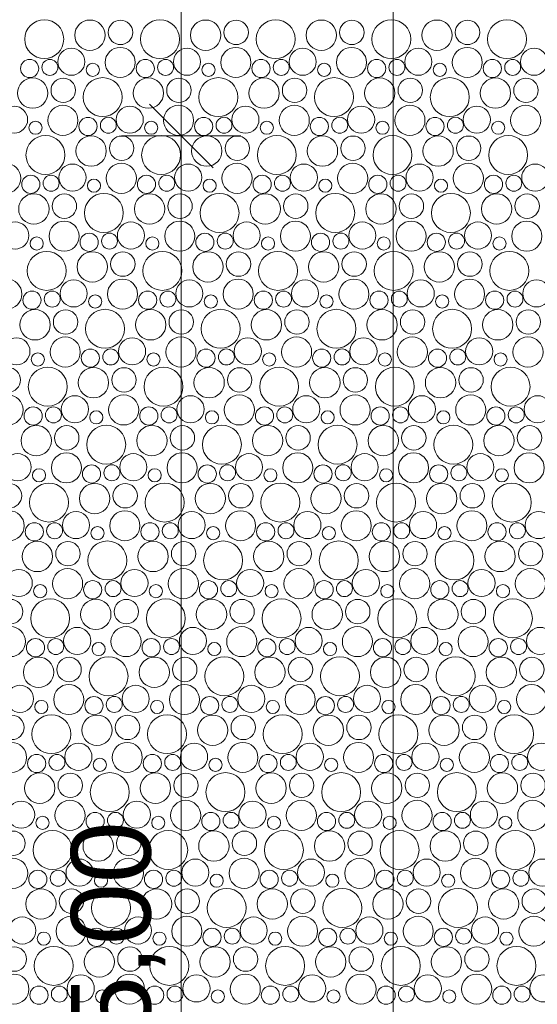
# Model space of a CAD drawing. Header units: metres. Extents: x -167 to 262, y -186 to 508.
# Tile 181 of 256: x 61.18 to 62.81, y 30.86 to 33.95. Entities that reach past the tile are written whole.
import ezdxf

# ---------------------------------------------------------------- set-up
doc = ezdxf.new("R2010")
doc.units = ezdxf.units.M
doc.header["$MEASUREMENT"] = 0
doc.layers.add('60 Auffüllung', color=7, linetype='Continuous')
doc.layers.add('94 Genehmigungsplanung Bemaßung', color=7, linetype='Continuous')
doc.styles.add('ERSTELLTER_STIL_1', font='arial.ttf')
doc.dimstyles.new('ERSTELLTER_STIL__2', dxfattribs={"dimtxt": 0.25, "dimasz": 0.19, "dimexe": 0.18, "dimexo": 0.1, "dimgap": 0, "dimtad": 1, "dimzin": 0, "dimdsep": 46, "dimtxsty": 'ERSTELLTER_STIL_1', "dimblk": 'ARROWHEAD_6', "dimblk1": 'ARROWHEAD_6', "dimblk2": 'ARROWHEAD_6', "dimcen": 0.09, "dimclrd": 7, "dimclre": 7, "dimclrt": 7, "dimazin": 0, "dimtfac": 1, "dimtdec": 4, "dimtmove": 0, "dimatfit": 3, "dimfxl": 1, "dimtolj": 1, "dimtzin": 0, "dimarcsym": 0})

# ---------------------------------------------------------------- blocks, each defined once
blk = doc.blocks.new('*X54', base_point=(27236.1321, 33357.279))
at = {"layer": '60 Auffüllung', "color": 7, "linetype": 'Continuous', "lineweight": 18, "true_color": 0xefefef}
for centre, radius in [((61.2557, 33.8936), 0.0612), ((61.3993, 33.9061), 0.0477), ((61.4953, 33.9149), 0.0384), ((61.6194, 33.8936), 0.0612), ((61.763, 33.9061), 0.0477), ((61.859, 33.9149), 0.0384), ((61.9831, 33.8936), 0.0612), ((62.1267, 33.9061), 0.0477), ((62.2227, 33.9149), 0.0384), ((62.3468, 33.8936), 0.0612), ((62.4904, 33.9061), 0.0477), ((62.5864, 33.9149), 0.0384), ((62.7105, 33.8936), 0.0612), ((61.3408, 33.8227), 0.0426), ((61.4943, 33.8205), 0.0473), ((61.7045, 33.8227), 0.0426), ((61.858, 33.8205), 0.0473), ((62.0682, 33.8227), 0.0426), ((62.2217, 33.8205), 0.0473), ((62.4319, 33.8227), 0.0426), ((62.5854, 33.8205), 0.0473), ((62.7956, 33.8227), 0.0426), ((61.2096, 33.8014), 0.0286), ((61.2734, 33.805), 0.0251), ((61.4082, 33.7973), 0.0207), ((61.5733, 33.8014), 0.0286), ((61.6371, 33.805), 0.0251), ((61.7719, 33.7973), 0.0207), ((61.937, 33.8014), 0.0286), ((62.0008, 33.805), 0.0251), ((62.1356, 33.7973), 0.0207), ((62.3007, 33.8014), 0.0286), ((62.3646, 33.805), 0.0251), ((62.4993, 33.7973), 0.0207), ((62.6644, 33.8014), 0.0286), ((62.7283, 33.805), 0.0251), ((61.2193, 33.7241), 0.0477), ((61.3153, 33.7329), 0.0384), ((61.4394, 33.7116), 0.0612), ((61.583, 33.7241), 0.0477), ((61.679, 33.7329), 0.0384), ((61.8031, 33.7116), 0.0612), ((61.9467, 33.7241), 0.0477), ((62.0427, 33.7329), 0.0384), ((62.1668, 33.7116), 0.0612), ((62.3104, 33.7241), 0.0477), ((62.4064, 33.7329), 0.0384), ((62.5305, 33.7116), 0.0612), ((62.6741, 33.7241), 0.0477), ((62.7701, 33.7329), 0.0384), ((61.1608, 33.6407), 0.0426), ((61.3143, 33.6385), 0.0473), ((61.5245, 33.6407), 0.0426), ((61.678, 33.6385), 0.0473), ((61.8882, 33.6407), 0.0426), ((62.0417, 33.6385), 0.0473), ((62.2519, 33.6407), 0.0426), ((62.4054, 33.6385), 0.0473), ((62.6156, 33.6407), 0.0426), ((62.7691, 33.6385), 0.0473), ((61.2282, 33.6153), 0.0207), ((61.3933, 33.6194), 0.0286), ((61.4571, 33.623), 0.0251), ((61.5919, 33.6153), 0.0207), ((61.757, 33.6194), 0.0286), ((61.8208, 33.623), 0.0251), ((61.9556, 33.6153), 0.0207), ((62.1207, 33.6194), 0.0286), ((62.1846, 33.623), 0.0251), ((62.3193, 33.6153), 0.0207), ((62.4844, 33.6194), 0.0286), ((62.5483, 33.623), 0.0251), ((62.683, 33.6153), 0.0207), ((61.2594, 33.5296), 0.0612), ((61.403, 33.5421), 0.0477), ((61.499, 33.5509), 0.0384), ((61.6231, 33.5296), 0.0612), ((61.7667, 33.5421), 0.0477), ((61.8627, 33.5509), 0.0384), ((61.9868, 33.5296), 0.0612), ((62.1304, 33.5421), 0.0477), ((62.2264, 33.5509), 0.0384), ((62.3505, 33.5296), 0.0612), ((62.4941, 33.5421), 0.0477), ((62.5901, 33.5509), 0.0384), ((62.7142, 33.5296), 0.0612), ((61.1343, 33.4565), 0.0473), ((61.3445, 33.4587), 0.0426), ((61.498, 33.4565), 0.0473), ((61.7082, 33.4587), 0.0426), ((61.8617, 33.4565), 0.0473), ((62.0719, 33.4587), 0.0426), ((62.2254, 33.4565), 0.0473), ((62.4356, 33.4587), 0.0426), ((62.5891, 33.4565), 0.0473), ((62.7993, 33.4587), 0.0426), ((61.2133, 33.4374), 0.0286), ((61.2771, 33.441), 0.0251), ((61.4119, 33.4333), 0.0207), ((61.577, 33.4374), 0.0286), ((61.6408, 33.441), 0.0251), ((61.7756, 33.4333), 0.0207), ((61.9407, 33.4374), 0.0286), ((62.0046, 33.441), 0.0251), ((62.1393, 33.4333), 0.0207), ((62.3044, 33.4374), 0.0286), ((62.3683, 33.441), 0.0251), ((62.503, 33.4333), 0.0207), ((62.6681, 33.4374), 0.0286), ((62.732, 33.441), 0.0251), ((61.223, 33.3601), 0.0477), ((61.319, 33.3689), 0.0384), ((61.4431, 33.3476), 0.0612), ((61.5867, 33.3601), 0.0477), ((61.6827, 33.3689), 0.0384), ((61.8068, 33.3476), 0.0612), ((61.9504, 33.3601), 0.0477), ((62.0464, 33.3689), 0.0384), ((62.1705, 33.3476), 0.0612), ((62.3141, 33.3601), 0.0477), ((62.4101, 33.3689), 0.0384), ((62.5342, 33.3476), 0.0612), ((62.6778, 33.3601), 0.0477), ((62.7738, 33.3689), 0.0384), ((61.318, 33.2745), 0.0473), ((61.6817, 33.2745), 0.0473), ((62.0454, 33.2745), 0.0473), ((62.4091, 33.2745), 0.0473), ((62.7728, 33.2745), 0.0473), ((61.1645, 33.2767), 0.0426), ((61.5282, 33.2767), 0.0426), ((61.8919, 33.2767), 0.0426), ((62.2556, 33.2767), 0.0426), ((62.6193, 33.2767), 0.0426), ((61.2319, 33.2513), 0.0207), ((61.397, 33.2554), 0.0286), ((61.4608, 33.259), 0.0251), ((61.5956, 33.2513), 0.0207), ((61.7607, 33.2554), 0.0286), ((61.8246, 33.259), 0.0251), ((61.9593, 33.2513), 0.0207), ((62.1244, 33.2554), 0.0286), ((62.1883, 33.259), 0.0251), ((62.323, 33.2513), 0.0207), ((62.4881, 33.2554), 0.0286), ((62.552, 33.259), 0.0251), ((62.6867, 33.2513), 0.0207), ((61.2631, 33.1656), 0.0612), ((61.4067, 33.1781), 0.0477), ((61.5027, 33.1869), 0.0384), ((61.6268, 33.1656), 0.0612), ((61.7704, 33.1781), 0.0477), ((61.8664, 33.1869), 0.0384), ((61.9905, 33.1656), 0.0612), ((62.1341, 33.1781), 0.0477), ((62.2301, 33.1869), 0.0384), ((62.3542, 33.1656), 0.0612), ((62.4978, 33.1781), 0.0477), ((62.5938, 33.1869), 0.0384), ((62.7179, 33.1656), 0.0612), ((61.138, 33.0925), 0.0473), ((61.3482, 33.0947), 0.0426), ((61.5017, 33.0925), 0.0473), ((61.7119, 33.0947), 0.0426), ((61.8654, 33.0925), 0.0473), ((62.0756, 33.0947), 0.0426), ((62.2291, 33.0925), 0.0473), ((62.4393, 33.0947), 0.0426), ((62.5928, 33.0925), 0.0473), ((62.8031, 33.0947), 0.0426), ((61.217, 33.0734), 0.0286), ((61.2808, 33.077), 0.0251), ((61.4156, 33.0693), 0.0207), ((61.5807, 33.0734), 0.0286), ((61.6446, 33.077), 0.0251), ((61.7793, 33.0693), 0.0207), ((61.9444, 33.0734), 0.0286), ((62.0083, 33.077), 0.0251), ((62.143, 33.0693), 0.0207), ((62.3081, 33.0734), 0.0286), ((62.372, 33.077), 0.0251), ((62.5067, 33.0693), 0.0207), ((62.6719, 33.0734), 0.0286), ((62.7357, 33.077), 0.0251), ((61.2267, 32.9961), 0.0477), ((61.3227, 33.0049), 0.0384), ((61.4468, 32.9836), 0.0612), ((61.5904, 32.9961), 0.0477), ((61.6864, 33.0049), 0.0384), ((61.8105, 32.9836), 0.0612), ((61.9541, 32.9961), 0.0477), ((62.0501, 33.0049), 0.0384), ((62.1742, 32.9836), 0.0612), ((62.3178, 32.9961), 0.0477), ((62.4138, 33.0049), 0.0384), ((62.5379, 32.9836), 0.0612), ((62.6815, 32.9961), 0.0477), ((62.7775, 33.0049), 0.0384), ((61.1682, 32.9127), 0.0426), ((61.3217, 32.9106), 0.0473), ((61.5319, 32.9127), 0.0426), ((61.6854, 32.9106), 0.0473), ((61.8956, 32.9127), 0.0426), ((62.0491, 32.9106), 0.0473), ((62.2593, 32.9127), 0.0426), ((62.4128, 32.9106), 0.0473), ((62.6231, 32.9127), 0.0426), ((62.7765, 32.9106), 0.0473), ((61.4007, 32.8914), 0.0286), ((61.4646, 32.895), 0.0251), ((61.7644, 32.8914), 0.0286), ((61.8283, 32.895), 0.0251), ((62.1281, 32.8914), 0.0286), ((62.192, 32.895), 0.0251), ((62.4919, 32.8914), 0.0286), ((62.5557, 32.895), 0.0251), ((61.2356, 32.8873), 0.0207), ((61.5993, 32.8873), 0.0207), ((61.963, 32.8873), 0.0207), ((62.3267, 32.8873), 0.0207), ((62.6904, 32.8873), 0.0207), ((61.1427, 32.8229), 0.0384), ((61.2668, 32.8016), 0.0612), ((61.4104, 32.8141), 0.0477), ((61.5064, 32.8229), 0.0384), ((61.6305, 32.8016), 0.0612), ((61.7741, 32.8141), 0.0477), ((61.8701, 32.8229), 0.0384), ((61.9942, 32.8016), 0.0612), ((62.1378, 32.8141), 0.0477), ((62.2338, 32.8229), 0.0384), ((62.3579, 32.8016), 0.0612), ((62.5015, 32.8141), 0.0477), ((62.5975, 32.8229), 0.0384), ((62.7217, 32.8016), 0.0612), ((61.1417, 32.7286), 0.0473), ((61.3519, 32.7307), 0.0426), ((61.5054, 32.7286), 0.0473), ((61.7156, 32.7307), 0.0426), ((61.8691, 32.7286), 0.0473), ((62.0793, 32.7307), 0.0426), ((62.2328, 32.7286), 0.0473), ((62.4431, 32.7307), 0.0426), ((62.5965, 32.7286), 0.0473), ((62.8068, 32.7307), 0.0426), ((61.2207, 32.7094), 0.0286), ((61.2846, 32.713), 0.0251), ((61.5844, 32.7094), 0.0286), ((61.6483, 32.713), 0.0251), ((61.9481, 32.7094), 0.0286), ((62.012, 32.713), 0.0251), ((62.3119, 32.7094), 0.0286), ((62.3757, 32.713), 0.0251), ((62.6756, 32.7094), 0.0286), ((62.7394, 32.713), 0.0251), ((61.4193, 32.7053), 0.0207), ((61.783, 32.7053), 0.0207), ((62.1467, 32.7053), 0.0207), ((62.5104, 32.7053), 0.0207), ((61.2304, 32.6321), 0.0477), ((61.3264, 32.6409), 0.0384), ((61.4505, 32.6196), 0.0612), ((61.5941, 32.6321), 0.0477), ((61.6901, 32.6409), 0.0384), ((61.8142, 32.6196), 0.0612), ((61.9578, 32.6321), 0.0477), ((62.0538, 32.6409), 0.0384), ((62.1779, 32.6196), 0.0612), ((62.3215, 32.6321), 0.0477), ((62.4175, 32.6409), 0.0384), ((62.5417, 32.6196), 0.0612), ((62.6852, 32.6321), 0.0477), ((62.7813, 32.6409), 0.0384), ((61.1719, 32.5487), 0.0426), ((61.3254, 32.5466), 0.0473), ((61.5356, 32.5487), 0.0426), ((61.6891, 32.5466), 0.0473), ((61.8993, 32.5487), 0.0426), ((62.0528, 32.5466), 0.0473), ((62.2631, 32.5487), 0.0426), ((62.4165, 32.5466), 0.0473), ((62.6268, 32.5487), 0.0426), ((62.7802, 32.5466), 0.0473), ((61.4044, 32.5275), 0.0286), ((61.4683, 32.531), 0.0251), ((61.7681, 32.5275), 0.0286), ((61.832, 32.531), 0.0251), ((62.1319, 32.5275), 0.0286), ((62.1957, 32.531), 0.0251), ((62.4956, 32.5275), 0.0286), ((62.5594, 32.531), 0.0251), ((61.2393, 32.5233), 0.0207), ((61.603, 32.5233), 0.0207), ((61.9667, 32.5233), 0.0207), ((62.3304, 32.5233), 0.0207), ((62.6941, 32.5233), 0.0207), ((61.1464, 32.4589), 0.0384), ((61.2705, 32.4376), 0.0612), ((61.4141, 32.4501), 0.0477), ((61.5101, 32.4589), 0.0384), ((61.6342, 32.4376), 0.0612), ((61.7778, 32.4501), 0.0477), ((61.8738, 32.4589), 0.0384), ((61.9979, 32.4376), 0.0612), ((62.1415, 32.4501), 0.0477), ((62.2375, 32.4589), 0.0384), ((62.3617, 32.4376), 0.0612), ((62.5052, 32.4501), 0.0477), ((62.6013, 32.4589), 0.0384), ((62.7254, 32.4376), 0.0612), ((61.1454, 32.3646), 0.0473), ((61.3556, 32.3667), 0.0426), ((61.5091, 32.3646), 0.0473), ((61.7193, 32.3667), 0.0426), ((61.8728, 32.3646), 0.0473), ((62.0831, 32.3667), 0.0426), ((62.2365, 32.3646), 0.0473), ((62.4468, 32.3667), 0.0426), ((62.6002, 32.3646), 0.0473), ((62.8105, 32.3667), 0.0426), ((61.2244, 32.3455), 0.0286), ((61.2883, 32.349), 0.0251), ((61.5881, 32.3455), 0.0286), ((61.652, 32.349), 0.0251), ((61.9519, 32.3455), 0.0286), ((62.0157, 32.349), 0.0251), ((62.3156, 32.3455), 0.0286), ((62.3794, 32.349), 0.0251), ((62.6793, 32.3455), 0.0286), ((62.7431, 32.349), 0.0251), ((61.423, 32.3413), 0.0207), ((61.7867, 32.3413), 0.0207), ((62.1504, 32.3413), 0.0207), ((62.5141, 32.3413), 0.0207), ((61.2341, 32.2681), 0.0477), ((61.3301, 32.2769), 0.0384), ((61.4542, 32.2557), 0.0612), ((61.5978, 32.2681), 0.0477), ((61.6938, 32.2769), 0.0384), ((61.8179, 32.2557), 0.0612), ((61.9615, 32.2681), 0.0477), ((62.0575, 32.2769), 0.0384), ((62.1817, 32.2557), 0.0612), ((62.3252, 32.2681), 0.0477), ((62.4213, 32.2769), 0.0384), ((62.5454, 32.2557), 0.0612), ((62.6889, 32.2681), 0.0477), ((62.785, 32.2769), 0.0384), ((61.1756, 32.1847), 0.0426), ((61.3291, 32.1826), 0.0473), ((61.5393, 32.1847), 0.0426), ((61.6928, 32.1826), 0.0473), ((61.9031, 32.1847), 0.0426), ((62.0565, 32.1826), 0.0473), ((62.2668, 32.1847), 0.0426), ((62.4202, 32.1826), 0.0473), ((62.6305, 32.1847), 0.0426), ((62.7839, 32.1826), 0.0473), ((61.243, 32.1593), 0.0207), ((61.4081, 32.1635), 0.0286), ((61.472, 32.167), 0.0251), ((61.6067, 32.1593), 0.0207), ((61.7719, 32.1635), 0.0286), ((61.8357, 32.167), 0.0251), ((61.9704, 32.1593), 0.0207), ((62.1356, 32.1635), 0.0286), ((62.1994, 32.167), 0.0251), ((62.3341, 32.1593), 0.0207), ((62.4993, 32.1635), 0.0286), ((62.5631, 32.167), 0.0251), ((62.6978, 32.1593), 0.0207), ((61.1501, 32.0949), 0.0384), ((61.2742, 32.0737), 0.0612), ((61.4178, 32.0861), 0.0477), ((61.5138, 32.0949), 0.0384), ((61.6379, 32.0737), 0.0612), ((61.7815, 32.0861), 0.0477), ((61.8775, 32.0949), 0.0384), ((62.0017, 32.0737), 0.0612), ((62.1452, 32.0861), 0.0477), ((62.2413, 32.0949), 0.0384), ((62.3654, 32.0737), 0.0612), ((62.5089, 32.0861), 0.0477), ((62.605, 32.0949), 0.0384), ((62.7291, 32.0737), 0.0612), ((61.1491, 32.0006), 0.0473), ((61.3593, 32.0027), 0.0426), ((61.5128, 32.0006), 0.0473), ((61.7231, 32.0027), 0.0426), ((61.8765, 32.0006), 0.0473), ((62.0868, 32.0027), 0.0426), ((62.2402, 32.0006), 0.0473), ((62.4505, 32.0027), 0.0426), ((62.6039, 32.0006), 0.0473), ((62.8142, 32.0027), 0.0426), ((61.2281, 31.9815), 0.0286), ((61.292, 31.985), 0.0251), ((61.4267, 31.9773), 0.0207), ((61.5919, 31.9815), 0.0286), ((61.6557, 31.985), 0.0251), ((61.7904, 31.9773), 0.0207), ((61.9556, 31.9815), 0.0286), ((62.0194, 31.985), 0.0251), ((62.1541, 31.9773), 0.0207), ((62.3193, 31.9815), 0.0286), ((62.3831, 31.985), 0.0251), ((62.5178, 31.9773), 0.0207), ((62.683, 31.9815), 0.0286), ((62.7468, 31.985), 0.0251), ((61.2378, 31.9041), 0.0477), ((61.3338, 31.9129), 0.0384), ((61.4579, 31.8917), 0.0612), ((61.6015, 31.9041), 0.0477), ((61.6975, 31.9129), 0.0384), ((61.8217, 31.8917), 0.0612), ((61.9652, 31.9041), 0.0477), ((62.0613, 31.9129), 0.0384), ((62.1854, 31.8917), 0.0612), ((62.3289, 31.9041), 0.0477), ((62.425, 31.9129), 0.0384), ((62.5491, 31.8917), 0.0612), ((62.6926, 31.9041), 0.0477), ((62.7887, 31.9129), 0.0384), ((61.1793, 31.8207), 0.0426), ((61.3328, 31.8186), 0.0473), ((61.5431, 31.8207), 0.0426), ((61.6965, 31.8186), 0.0473), ((61.9068, 31.8207), 0.0426), ((62.0602, 31.8186), 0.0473), ((62.2705, 31.8207), 0.0426), ((62.4239, 31.8186), 0.0473), ((62.6342, 31.8207), 0.0426), ((62.7877, 31.8186), 0.0473), ((61.2467, 31.7953), 0.0207), ((61.4119, 31.7995), 0.0286), ((61.4757, 31.803), 0.0251), ((61.6104, 31.7953), 0.0207), ((61.7756, 31.7995), 0.0286), ((61.8394, 31.803), 0.0251), ((61.9741, 31.7953), 0.0207), ((62.1393, 31.7995), 0.0286), ((62.2031, 31.803), 0.0251), ((62.3378, 31.7953), 0.0207), ((62.503, 31.7995), 0.0286), ((62.5668, 31.803), 0.0251), ((62.7015, 31.7953), 0.0207), ((61.1538, 31.7309), 0.0384), ((61.2779, 31.7097), 0.0612), ((61.4215, 31.7221), 0.0477), ((61.5175, 31.7309), 0.0384), ((61.6417, 31.7097), 0.0612), ((61.7852, 31.7221), 0.0477), ((61.8813, 31.7309), 0.0384), ((62.0054, 31.7097), 0.0612), ((62.1489, 31.7221), 0.0477), ((62.245, 31.7309), 0.0384), ((62.3691, 31.7097), 0.0612), ((62.5126, 31.7221), 0.0477), ((62.6087, 31.7309), 0.0384), ((62.7328, 31.7097), 0.0612), ((61.1528, 31.6366), 0.0473), ((61.5165, 31.6366), 0.0473), ((61.8802, 31.6366), 0.0473), ((62.2439, 31.6366), 0.0473), ((62.6077, 31.6366), 0.0473), ((61.3631, 31.6387), 0.0426), ((61.7268, 31.6387), 0.0426), ((62.0905, 31.6387), 0.0426), ((62.4542, 31.6387), 0.0426), ((62.8179, 31.6387), 0.0426), ((61.2319, 31.6175), 0.0286), ((61.2957, 31.621), 0.0251), ((61.4304, 31.6133), 0.0207), ((61.5956, 31.6175), 0.0286), ((61.6594, 31.621), 0.0251), ((61.7941, 31.6133), 0.0207), ((61.9593, 31.6175), 0.0286), ((62.0231, 31.621), 0.0251), ((62.1578, 31.6133), 0.0207), ((62.323, 31.6175), 0.0286), ((62.3868, 31.621), 0.0251), ((62.5215, 31.6133), 0.0207), ((62.6867, 31.6175), 0.0286), ((62.7505, 31.621), 0.0251), ((61.2415, 31.5401), 0.0477), ((61.3375, 31.5489), 0.0384), ((61.4617, 31.5277), 0.0612), ((61.6052, 31.5401), 0.0477), ((61.7013, 31.5489), 0.0384), ((61.8254, 31.5277), 0.0612), ((61.9689, 31.5401), 0.0477), ((62.065, 31.5489), 0.0384), ((62.1891, 31.5277), 0.0612), ((62.3326, 31.5401), 0.0477), ((62.4287, 31.5489), 0.0384), ((62.5528, 31.5277), 0.0612), ((62.6963, 31.5401), 0.0477), ((62.7924, 31.5489), 0.0384), ((61.1831, 31.4567), 0.0426), ((61.3365, 31.4546), 0.0473), ((61.5468, 31.4567), 0.0426), ((61.7002, 31.4546), 0.0473), ((61.9105, 31.4567), 0.0426), ((62.0639, 31.4546), 0.0473), ((62.2742, 31.4567), 0.0426), ((62.4277, 31.4546), 0.0473), ((62.6379, 31.4567), 0.0426), ((62.7914, 31.4546), 0.0473), ((61.2504, 31.4313), 0.0207), ((61.4156, 31.4355), 0.0286), ((61.4794, 31.439), 0.0251), ((61.6141, 31.4313), 0.0207), ((61.7793, 31.4355), 0.0286), ((61.8431, 31.439), 0.0251), ((61.9778, 31.4313), 0.0207), ((62.143, 31.4355), 0.0286), ((62.2068, 31.439), 0.0251), ((62.3415, 31.4313), 0.0207), ((62.5067, 31.4355), 0.0286), ((62.5705, 31.439), 0.0251), ((62.7053, 31.4313), 0.0207), ((61.1575, 31.3669), 0.0384), ((61.2817, 31.3457), 0.0612), ((61.4252, 31.3581), 0.0477), ((61.5213, 31.3669), 0.0384), ((61.6454, 31.3457), 0.0612), ((61.7889, 31.3581), 0.0477), ((61.885, 31.3669), 0.0384), ((62.0091, 31.3457), 0.0612), ((62.1526, 31.3581), 0.0477), ((62.2487, 31.3669), 0.0384), ((62.3728, 31.3457), 0.0612), ((62.5163, 31.3581), 0.0477), ((62.6124, 31.3669), 0.0384), ((62.7365, 31.3457), 0.0612), ((61.1565, 31.2726), 0.0473), ((61.3668, 31.2748), 0.0426), ((61.5202, 31.2726), 0.0473), ((61.7305, 31.2748), 0.0426), ((61.8839, 31.2726), 0.0473), ((62.0942, 31.2748), 0.0426), ((62.2477, 31.2726), 0.0473), ((62.4579, 31.2748), 0.0426), ((62.6114, 31.2726), 0.0473), ((62.8216, 31.2748), 0.0426), ((61.2356, 31.2535), 0.0286), ((61.2994, 31.257), 0.0251), ((61.5993, 31.2535), 0.0286), ((61.6631, 31.257), 0.0251), ((61.963, 31.2535), 0.0286), ((62.0268, 31.257), 0.0251), ((62.3267, 31.2535), 0.0286), ((62.3905, 31.257), 0.0251), ((62.6904, 31.2535), 0.0286), ((62.7542, 31.257), 0.0251), ((61.4341, 31.2493), 0.0207), ((61.7978, 31.2493), 0.0207), ((62.1615, 31.2493), 0.0207), ((62.5253, 31.2493), 0.0207), ((61.2452, 31.1761), 0.0477), ((61.3413, 31.185), 0.0384), ((61.4654, 31.1637), 0.0612), ((61.6089, 31.1761), 0.0477), ((61.705, 31.185), 0.0384), ((61.8291, 31.1637), 0.0612), ((61.9726, 31.1761), 0.0477), ((62.0687, 31.185), 0.0384), ((62.1928, 31.1637), 0.0612), ((62.3363, 31.1761), 0.0477), ((62.4324, 31.185), 0.0384), ((62.5565, 31.1637), 0.0612), ((62.7001, 31.1761), 0.0477), ((62.7961, 31.185), 0.0384), ((61.1868, 31.0928), 0.0426), ((61.3402, 31.0906), 0.0473), ((61.5505, 31.0928), 0.0426), ((61.7039, 31.0906), 0.0473), ((61.9142, 31.0928), 0.0426), ((62.0677, 31.0906), 0.0473), ((62.2779, 31.0928), 0.0426), ((62.4314, 31.0906), 0.0473), ((62.6416, 31.0928), 0.0426), ((62.7951, 31.0906), 0.0473), ((61.4193, 31.0715), 0.0286), ((61.4831, 31.075), 0.0251), ((61.783, 31.0715), 0.0286), ((61.8468, 31.075), 0.0251), ((62.1467, 31.0715), 0.0286), ((62.2105, 31.075), 0.0251), ((62.5104, 31.0715), 0.0286), ((62.5742, 31.075), 0.0251), ((61.2541, 31.0673), 0.0207), ((61.6178, 31.0673), 0.0207), ((61.9815, 31.0673), 0.0207), ((62.3453, 31.0673), 0.0207), ((62.709, 31.0673), 0.0207), ((61.1613, 31.003), 0.0384), ((61.2854, 30.9817), 0.0612), ((61.4289, 30.9941), 0.0477), ((61.525, 31.003), 0.0384), ((61.6491, 30.9817), 0.0612), ((61.7926, 30.9941), 0.0477), ((61.8887, 31.003), 0.0384), ((62.0128, 30.9817), 0.0612), ((62.1563, 30.9941), 0.0477), ((62.2524, 31.003), 0.0384), ((62.3765, 30.9817), 0.0612), ((62.5201, 30.9941), 0.0477), ((62.6161, 31.003), 0.0384), ((62.7402, 30.9817), 0.0612), ((61.1602, 30.9086), 0.0473), ((61.3705, 30.9108), 0.0426), ((61.5239, 30.9086), 0.0473), ((61.7342, 30.9108), 0.0426), ((61.8877, 30.9086), 0.0473), ((62.0979, 30.9108), 0.0426), ((62.2514, 30.9086), 0.0473), ((62.4616, 30.9108), 0.0426), ((62.6151, 30.9086), 0.0473), ((62.8253, 30.9108), 0.0426), ((61.2393, 30.8895), 0.0286), ((61.3031, 30.893), 0.0251), ((61.603, 30.8895), 0.0286), ((61.6668, 30.893), 0.0251), ((61.9667, 30.8895), 0.0286), ((62.0305, 30.893), 0.0251), ((62.3304, 30.8895), 0.0286), ((62.3942, 30.893), 0.0251), ((62.6941, 30.8895), 0.0286), ((62.7579, 30.893), 0.0251), ((61.4378, 30.8853), 0.0207), ((61.8015, 30.8853), 0.0207), ((62.1653, 30.8853), 0.0207), ((62.529, 30.8853), 0.0207)]:
    blk.add_circle(centre, radius, dxfattribs=at)
blk = doc.blocks.new('*D479', base_point=(27236.1321, 33357.279))
at = {"layer": '94 Genehmigungsplanung Bemaßung', "color": 7, "linetype": 'Continuous', "lineweight": 13}
for p, q in [((61.5864, 33.6897), (61.7864, 33.4897)), ((61.8739, 33.5897), (61.4989, 33.5897)), ((61.6864, 28.5897), (61.6864, 33.5897)), ((61.5864, 28.6897), (61.7864, 28.4897)), ((61.8739, 28.5897), (61.4989, 28.5897))]:
    blk.add_line(p, q, dxfattribs=at)
at = {"layer": '94 Genehmigungsplanung Bemaßung', "color": 7, "lineweight": 13, "insert": (61.6364, 30.756), "char_height": 0.25, "attachment_point": 7, "rotation": 90, "style": 'ERSTELLTER_STIL_1'}
blk.add_mtext('\\A1;{\\pql;\\fArial|b0|i0|c0|p0;\\W1.000000;5,00}', dxfattribs=at)
blk = doc.blocks.new('ARROWHEAD_6')
at = {"color": 0, "linetype": 'Continuous', "lineweight": 0}
for p, q in [((-0.5, -0.5), (0.5, 0.5)), ((0, 0), (-1, 0))]:
    blk.add_line(p, q, dxfattribs=at)
blk = doc.blocks.new('*D480', base_point=(27236.1321, 33357.279))
at = {"layer": '94 Genehmigungsplanung Bemaßung', "color": 7, "linetype": 'Continuous', "lineweight": 13}
for p, q in [((61.5864, 38.6897), (61.7864, 38.4897)), ((61.8739, 38.5897), (61.4989, 38.5897)), ((61.6864, 33.5897), (61.6864, 38.5897)), ((61.5864, 33.6897), (61.7864, 33.4897)), ((61.8739, 33.5897), (61.4989, 33.5897))]:
    blk.add_line(p, q, dxfattribs=at)
at = {"layer": '94 Genehmigungsplanung Bemaßung', "color": 7, "lineweight": 13, "insert": (61.6364, 35.756), "char_height": 0.25, "attachment_point": 7, "rotation": 90, "style": 'ERSTELLTER_STIL_1'}
blk.add_mtext('\\A1;{\\pql;\\fArial|b0|i0|c0|p0;\\W1.000000;5,00}', dxfattribs=at)
blk = doc.blocks.new('*D490', base_point=(27236.1321, 33357.279))
at = {"layer": '94 Genehmigungsplanung Bemaßung', "color": 7, "linetype": 'Continuous', "lineweight": 13}
for p, q in [((62.3525, 43.9997), (62.3525, 44.1497)), ((62.4525, 43.8997), (62.2525, 44.0997)), ((62.54, 43.9997), (62.165, 43.9997)), ((62.3525, 28.1797), (62.3525, 43.9997)), ((62.2525, 28.2797), (62.4525, 28.0797)), ((62.54, 28.1797), (62.165, 28.1797))]:
    blk.add_line(p, q, dxfattribs=at)
at = {"layer": '94 Genehmigungsplanung Bemaßung', "color": 7, "lineweight": 13, "insert": (62.3025, 35.6607), "char_height": 0.25, "attachment_point": 7, "rotation": 90, "style": 'ERSTELLTER_STIL_1'}
blk.add_mtext('\\A1;{\\pql;\\fArial|b0|i0|c0|p0;\\W1.000000;15,82}', dxfattribs=at)

msp = doc.modelspace()

# ---------------------------------------------------------------- hatches: boundary and pattern name
at = {"layer": '60 Auffüllung', "linetype": 'Continuous', "lineweight": 18, "true_color": 0xefefef}
h = msp.add_hatch(dxfattribs=at)
h.set_pattern_fill('Erde_1_0001', style=0, pattern_type=2)
h.set_pattern_definition([(0, (27236.1321, 33357.27905), (0, 0.779422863), [0.04875, -0.40125]), (0, (27236.3571, 33357.66876), (0, 0.779422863), [0.04875, -0.40125]), (60, (27236.1321, 33357.27905), (-0.675, 0.389711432), [0.04875, -0.40125]), (60, (27236.5821, 33357.27905), (-0.675, 0.389711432), [0.04875, -0.40125]), (120, (27236.18084, 33357.27905), (0.675, 0.389711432), [0.04875, -0.40125]), (120, (27236.63084, 33357.27905), (0.675, 0.389711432), [0.04875, -0.40125]), (0, (27236.1321, 33357.35405), (0, 0.15), [0, -0.15, 0, -0.225]), (45, (27236.2071, 33357.35405), (-0.1060660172, 0.1060660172), [0, -0.1125, 0, -0.1875])])
h.paths.add_polyline_path([(2.3366, 24.8593), (2.3419, 13.496, 0.033836), (8.8613, 14.0911, 0.026308), (13.8582, 15.1616, -0.024635), (17.3411, 16.2775), (17.3411, 24.6258), (15.3411, 24.6258), (15.3411, 30.4887), (17.3411, 30.4887), (17.3411, 43.9997), (58.1625, 43.9997), (58.1625, 45.7494), (101.6632, 45.7486), (101.6702, 49.0078), (2.342, 49.0078)])
h.paths.add_polyline_path([(9.5982, 27.1903), (4.651, 27.1903), (4.651, 42.9257), (4.651, 43.8257), (9.5982, 43.8257), (9.5982, 42.9257)], flags=0)
h.paths.add_polyline_path([(14.4618, 25.704, -0.414214), (13.8618, 26.304, -0.414214), (14.4618, 26.904, -0.414214), (15.0618, 26.304, -0.414214)], flags=0)

# ---------------------------------------------------------------- block references
at = {"layer": '60 Auffüllung', "color": 8, "lineweight": 18}
msp.add_blockref('*X54', (27236.1321, 33357.279), dxfattribs=at)

# ---------------------------------------------------------------- dimensions: what is measured, and where the dimension line sits
at = {"layer": '94 Genehmigungsplanung Bemaßung', "color": 7, "linetype": 'Continuous', "lineweight": 13}
for base, p1, p2, picture, middle in [((62.3525, 43.9997), (58.1625, 28.1797), (47.9546, 43.9997), '*D490', (62.1775, 36.0795)), ((61.6864, 38.5897), (59.9671, 33.5897), (59.9671, 38.5897), '*D480', (61.5114, 36.0797)), ((61.6864, 33.5897), (59.9671, 28.5897), (59.9671, 33.5897), '*D479', (61.5114, 31.0797))]:
    dim = msp.add_linear_dim(base=base, p1=p1, p2=p2, angle=90, dimstyle='ERSTELLTER_STIL__2', dxfattribs=at)
    dim.commit()
    dim.dimension.update_dxf_attribs({"geometry": picture, "text_midpoint": middle, "dimtype": 160, "text_rotation": 90})

doc.saveas('drawing.dxf')
